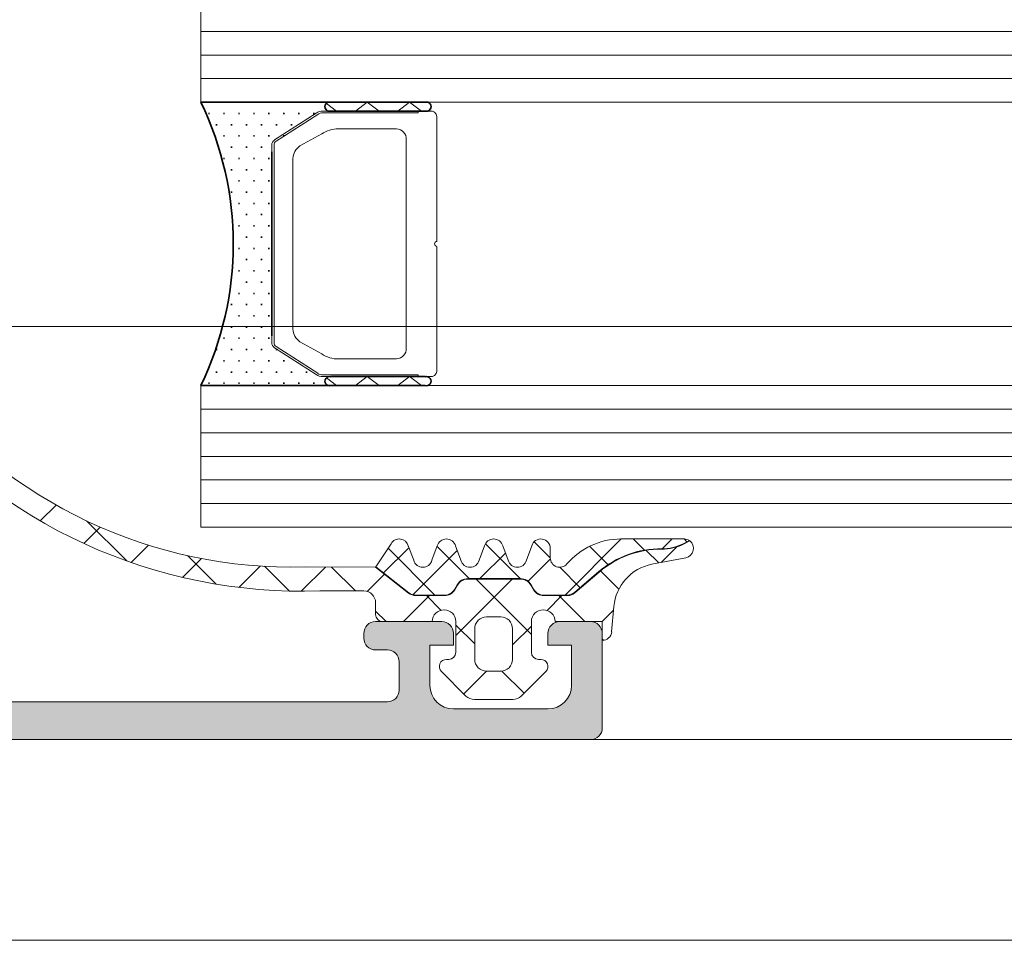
# Model space of a CAD drawing. Header units: millimetres. Extents: x -440702 to -371925, y -30725 to 14204.
# Tile 48 of 256: x -433565 to -433523, y -19826 to -19787. Entities that reach past the tile are written whole.
import ezdxf

# ---------------------------------------------------------------- set-up
doc = ezdxf.new("R2010")
doc.units = ezdxf.units.MM
doc.header["$MEASUREMENT"] = 0
for name, color, linetype, lineweight in [('New_2-0_Pen_No__30', 134, 'Continuous', 35), ('New_A-13-UKS_Pen_No__250', 7, 'Continuous', 13), ('New_A-13-UKS_Pen_No__7', 7, 'Continuous', 15), ('New_S11_Stahl_Kontur_Pen_No__250', 7, 'Continuous', 13), ('SA viimistlus_põrand_Pen_No__1', 7, 'Continuous', 13)]:
    doc.layers.add(name, color=color, linetype=linetype, lineweight=lineweight)
doc.layers.add('New_3-0_Pen_No__84', color=7, linetype='Continuous', lineweight=15, true_color=0x41c341)
doc.layers.add('SA viimistlus_põrand_Pen_No__2', color=7, linetype='Continuous', lineweight=15, true_color=0x444444)

msp = doc.modelspace()

# ---------------------------------------------------------------- hatches: boundary and pattern name
at = {"layer": 'New_A-13-UKS_Pen_No__250', "linetype": 'Continuous', "lineweight": 13}
h = msp.add_hatch(color=7, dxfattribs=at)
h.paths.add_polyline_path([(-433608.845, -19817.405), (-433540.345, -19817.405, 0.414216), (-433539.845, -19816.905), (-433539.845, -19812.905, 0.414214), (-433540.345, -19812.405), (-433541.645, -19812.405, 0.414214), (-433542.145, -19812.905), (-433542.145, -19813.405), (-433541.145, -19813.405), (-433541.145, -19815.105), (-433541.146, -19815.154), (-433541.15, -19815.203), (-433541.156, -19815.252), (-433541.164, -19815.3), (-433541.175, -19815.348), (-433541.188, -19815.395), (-433541.203, -19815.442), (-433541.221, -19815.488), (-433541.241, -19815.533), (-433541.263, -19815.577), (-433541.287, -19815.619), (-433541.314, -19815.661), (-433541.342, -19815.701), (-433541.372, -19815.74), (-433541.404, -19815.777), (-433541.438, -19815.812), (-433541.473, -19815.846), (-433541.511, -19815.878), (-433541.549, -19815.908), (-433541.589, -19815.937), (-433541.631, -19815.963), (-433541.674, -19815.987), (-433541.717, -19816.009), (-433541.762, -19816.029), (-433541.808, -19816.047), (-433541.855, -19816.062), (-433541.902, -19816.075), (-433541.95, -19816.086), (-433541.998, -19816.094), (-433542.047, -19816.1), (-433542.096, -19816.104), (-433542.145, -19816.105), (-433546.145, -19816.105), (-433546.194, -19816.104), (-433546.243, -19816.1), (-433546.292, -19816.094), (-433546.34, -19816.086), (-433546.388, -19816.075), (-433546.435, -19816.062), (-433546.482, -19816.047), (-433546.528, -19816.029), (-433546.573, -19816.009), (-433546.616, -19815.987), (-433546.659, -19815.963), (-433546.701, -19815.937), (-433546.741, -19815.908), (-433546.779, -19815.878), (-433546.817, -19815.846), (-433546.852, -19815.812), (-433546.886, -19815.777), (-433546.918, -19815.74), (-433546.948, -19815.701), (-433546.976, -19815.661), (-433547.003, -19815.619), (-433547.027, -19815.577), (-433547.049, -19815.533), (-433547.069, -19815.488), (-433547.087, -19815.442), (-433547.102, -19815.396), (-433547.115, -19815.348), (-433547.126, -19815.3), (-433547.134, -19815.252), (-433547.14, -19815.203), (-433547.144, -19815.154), (-433547.145, -19815.105), (-433547.145, -19813.405), (-433546.145, -19813.405), (-433546.145, -19812.905, 0.414214), (-433546.645, -19812.405), (-433549.445, -19812.405, 0.414214), (-433549.945, -19812.905), (-433549.945, -19813.105, 0.414214), (-433549.445, -19813.605), (-433548.945, -19813.605), (-433548.921, -19813.606), (-433548.896, -19813.608), (-433548.872, -19813.611), (-433548.847, -19813.615), (-433548.824, -19813.62), (-433548.8, -19813.627), (-433548.777, -19813.634), (-433548.754, -19813.643), (-433548.731, -19813.653), (-433548.709, -19813.664), (-433548.688, -19813.676), (-433548.667, -19813.69), (-433548.647, -19813.704), (-433548.628, -19813.719), (-433548.609, -19813.735), (-433548.591, -19813.752), (-433548.575, -19813.769), (-433548.559, -19813.788), (-433548.543, -19813.807), (-433548.529, -19813.827), (-433548.516, -19813.848), (-433548.504, -19813.87), (-433548.493, -19813.891), (-433548.483, -19813.914), (-433548.474, -19813.937), (-433548.467, -19813.96), (-433548.46, -19813.984), (-433548.455, -19814.008), (-433548.45, -19814.032), (-433548.447, -19814.056), (-433548.446, -19814.081), (-433548.445, -19814.105), (-433548.445, -19815.305), (-433548.446, -19815.33), (-433548.447, -19815.354), (-433548.45, -19815.379), (-433548.455, -19815.403), (-433548.46, -19815.427), (-433548.467, -19815.45), (-433548.474, -19815.474), (-433548.483, -19815.497), (-433548.493, -19815.519), (-433548.504, -19815.541), (-433548.516, -19815.562), (-433548.529, -19815.583), (-433548.543, -19815.603), (-433548.559, -19815.622), (-433548.575, -19815.641), (-433548.591, -19815.659), (-433548.609, -19815.676), (-433548.628, -19815.692), (-433548.647, -19815.707), (-433548.667, -19815.721), (-433548.688, -19815.734), (-433548.709, -19815.746), (-433548.731, -19815.757), (-433548.754, -19815.767), (-433548.777, -19815.776), (-433548.8, -19815.784), (-433548.824, -19815.79), (-433548.847, -19815.796), (-433548.872, -19815.8), (-433548.896, -19815.803), (-433548.921, -19815.805), (-433548.945, -19815.805), (-433564.845, -19815.805), (-433570.902, -19815.459), (-433570.949, -19815.455), (-433570.996, -19815.449), (-433571.043, -19815.441), (-433571.089, -19815.431), (-433571.134, -19815.418), (-433571.179, -19815.403), (-433571.224, -19815.386), (-433571.267, -19815.367), (-433571.309, -19815.346), (-433571.351, -19815.324), (-433571.391, -19815.299), (-433571.43, -19815.272), (-433571.468, -19815.243), (-433571.504, -19815.213), (-433571.539, -19815.181), (-433571.572, -19815.147), (-433571.604, -19815.112), (-433571.634, -19815.076), (-433571.662, -19815.038), (-433571.688, -19814.998), (-433571.713, -19814.958), (-433571.735, -19814.916), (-433571.756, -19814.874), (-433571.774, -19814.83), (-433571.791, -19814.786), (-433571.805, -19814.741), (-433571.817, -19814.695), (-433571.827, -19814.649), (-433571.835, -19814.602), (-433571.841, -19814.555), (-433571.844, -19814.508), (-433571.845, -19814.461), (-433571.845, -19807.305), (-433571.844, -19807.281), (-433571.843, -19807.256), (-433571.84, -19807.232), (-433571.835, -19807.208), (-433571.83, -19807.184), (-433571.823, -19807.16), (-433571.816, -19807.137), (-433571.807, -19807.114), (-433571.797, -19807.091), (-433571.786, -19807.07), (-433571.774, -19807.048), (-433571.761, -19807.027), (-433571.747, -19807.007), (-433571.732, -19806.988), (-433571.716, -19806.969), (-433571.699, -19806.952), (-433571.681, -19806.935), (-433571.662, -19806.919), (-433571.643, -19806.904), (-433571.623, -19806.89), (-433571.602, -19806.876), (-433571.581, -19806.864), (-433571.559, -19806.853), (-433571.536, -19806.843), (-433571.513, -19806.834), (-433571.49, -19806.827), (-433571.467, -19806.82), (-433571.443, -19806.815), (-433571.418, -19806.811), (-433571.394, -19806.808), (-433571.37, -19806.806), (-433571.345, -19806.805), (-433570.345, -19806.805, 0.414214), (-433569.845, -19806.305), (-433569.845, -19804.905), (-433569.867, -19804.898), (-433569.887, -19804.889), (-433569.907, -19804.878), (-433569.927, -19804.866), (-433569.945, -19804.852), (-433569.961, -19804.837), (-433569.969, -19804.829), (-433569.984, -19804.812), (-433569.998, -19804.793), (-433570.01, -19804.774), (-433570.02, -19804.754), (-433570.029, -19804.732), (-433570.035, -19804.711), (-433570.04, -19804.689), (-433570.044, -19804.666), (-433570.045, -19804.643), (-433570.045, -19804.167), (-433570.044, -19804.144), (-433570.04, -19804.122), (-433570.035, -19804.1), (-433570.029, -19804.078), (-433570.02, -19804.057), (-433570.01, -19804.037), (-433569.998, -19804.017), (-433569.984, -19803.999), (-433569.969, -19803.982), (-433569.961, -19803.974), (-433569.945, -19803.958), (-433569.927, -19803.945), (-433569.907, -19803.932), (-433569.887, -19803.922), (-433569.867, -19803.913), (-433569.845, -19803.905), (-433569.845, -19802.025, 0.414214), (-433570.145, -19801.725), (-433571.125, -19801.725, 0.414214), (-433571.425, -19802.025), (-433571.425, -19804.791), (-433571.427, -19804.809), (-433571.432, -19804.826), (-433571.437, -19804.837), (-433571.442, -19804.847), (-433571.449, -19804.857), (-433571.456, -19804.866), (-433571.464, -19804.874), (-433571.474, -19804.882), (-433571.483, -19804.888), (-433571.494, -19804.894), (-433571.51, -19804.9), (-433571.527, -19804.904), (-433571.545, -19804.905), (-433575.845, -19804.905), (-433575.869, -19804.905), (-433575.894, -19804.903), (-433575.918, -19804.9), (-433575.942, -19804.896), (-433575.966, -19804.89), (-433575.99, -19804.884), (-433576.013, -19804.876), (-433576.036, -19804.867), (-433576.059, -19804.857), (-433576.081, -19804.846), (-433576.102, -19804.834), (-433576.123, -19804.821), (-433576.143, -19804.807), (-433576.162, -19804.792), (-433576.181, -19804.776), (-433576.198, -19804.759), (-433576.215, -19804.741), (-433576.231, -19804.723), (-433576.246, -19804.703), (-433576.261, -19804.683), (-433576.274, -19804.662), (-433576.286, -19804.641), (-433576.297, -19804.619), (-433576.307, -19804.597), (-433576.316, -19804.574), (-433576.323, -19804.551), (-433576.33, -19804.527), (-433576.335, -19804.503), (-433576.339, -19804.479), (-433576.342, -19804.454), (-433576.344, -19804.43), (-433576.345, -19804.405), (-433576.345, -19803.705), (-433574.957, -19801.301, 0.581105), (-433575.094, -19801.107, 0.299311), (-433579.369, -19804.558), (-433579.375, -19804.577), (-433579.382, -19804.595), (-433579.39, -19804.613), (-433579.399, -19804.631), (-433579.408, -19804.648), (-433579.418, -19804.665), (-433579.428, -19804.682), (-433579.439, -19804.698), (-433579.451, -19804.714), (-433579.464, -19804.729), (-433579.477, -19804.744), (-433579.49, -19804.758), (-433579.505, -19804.772), (-433579.519, -19804.785), (-433579.534, -19804.797), (-433579.55, -19804.809), (-433579.566, -19804.821), (-433579.583, -19804.831), (-433579.6, -19804.841), (-433579.617, -19804.851), (-433579.635, -19804.859), (-433579.653, -19804.867), (-433579.671, -19804.874), (-433579.69, -19804.881), (-433579.709, -19804.886), (-433579.728, -19804.891), (-433579.747, -19804.896), (-433579.766, -19804.899), (-433579.786, -19804.902), (-433579.806, -19804.904), (-433579.825, -19804.905), (-433579.845, -19804.905), (-433598.645, -19804.905), (-433598.665, -19804.905), (-433598.685, -19804.904), (-433598.704, -19804.902), (-433598.724, -19804.899), (-433598.743, -19804.896), (-433598.762, -19804.891), (-433598.781, -19804.886), (-433598.8, -19804.881), (-433598.819, -19804.874), (-433598.837, -19804.867), (-433598.855, -19804.859), (-433598.873, -19804.85), (-433598.89, -19804.841), (-433598.907, -19804.831), (-433598.924, -19804.821), (-433598.94, -19804.809), (-433598.956, -19804.797), (-433598.971, -19804.785), (-433598.986, -19804.772), (-433599, -19804.758), (-433599.013, -19804.744), (-433599.026, -19804.729), (-433599.039, -19804.714), (-433599.051, -19804.698), (-433599.062, -19804.682), (-433599.072, -19804.665), (-433599.082, -19804.648), (-433599.092, -19804.631), (-433599.1, -19804.613), (-433599.108, -19804.595), (-433599.115, -19804.576), (-433599.121, -19804.558, 0.299174), (-433603.393, -19801.106, 0.57559), (-433603.533, -19801.301), (-433602.145, -19803.705), (-433602.145, -19804.405), (-433602.146, -19804.43), (-433602.148, -19804.454), (-433602.151, -19804.479), (-433602.155, -19804.503), (-433602.16, -19804.527), (-433602.167, -19804.551), (-433602.174, -19804.574), (-433602.183, -19804.597), (-433602.193, -19804.619), (-433602.204, -19804.641), (-433602.216, -19804.662), (-433602.229, -19804.683), (-433602.244, -19804.703), (-433602.259, -19804.723), (-433602.275, -19804.741), (-433602.292, -19804.759), (-433602.309, -19804.776), (-433602.328, -19804.792), (-433602.347, -19804.807), (-433602.367, -19804.821), (-433602.388, -19804.834), (-433602.409, -19804.846), (-433602.431, -19804.857), (-433602.454, -19804.867), (-433602.477, -19804.876), (-433602.5, -19804.884), (-433602.524, -19804.89), (-433602.548, -19804.896), (-433602.572, -19804.9), (-433602.596, -19804.903), (-433602.621, -19804.905), (-433602.645, -19804.905), (-433606.951, -19804.905), (-433606.968, -19804.903), (-433606.985, -19804.898), (-433606.996, -19804.894), (-433607.007, -19804.888), (-433607.017, -19804.882), (-433607.026, -19804.874), (-433607.034, -19804.866), (-433607.041, -19804.857), (-433607.048, -19804.847), (-433607.054, -19804.837), (-433607.06, -19804.82), (-433607.064, -19804.803), (-433607.065, -19804.785), (-433607.065, -19802.025, 0.414214), (-433607.365, -19801.725), (-433608.345, -19801.725, 0.414214), (-433608.645, -19802.025), (-433608.645, -19803.905), (-433608.623, -19803.913), (-433608.603, -19803.922), (-433608.583, -19803.932), (-433608.563, -19803.945), (-433608.545, -19803.958), (-433608.529, -19803.974), (-433608.521, -19803.982), (-433608.506, -19803.999), (-433608.492, -19804.017), (-433608.48, -19804.037), (-433608.47, -19804.057), (-433608.462, -19804.078), (-433608.455, -19804.1), (-433608.45, -19804.122), (-433608.446, -19804.144), (-433608.445, -19804.167), (-433608.445, -19804.643), (-433608.446, -19804.666), (-433608.45, -19804.689), (-433608.455, -19804.711), (-433608.462, -19804.732), (-433608.47, -19804.754), (-433608.48, -19804.774), (-433608.492, -19804.793), (-433608.506, -19804.812), (-433608.521, -19804.829), (-433608.529, -19804.837), (-433608.545, -19804.852), (-433608.563, -19804.866), (-433608.583, -19804.878), (-433608.603, -19804.889), (-433608.623, -19804.898), (-433608.645, -19804.905), (-433608.645, -19806.405, 0.414214), (-433608.145, -19806.905), (-433602.345, -19806.905), (-433602.32, -19806.906), (-433602.296, -19806.908), (-433602.272, -19806.911), (-433602.247, -19806.915), (-433602.224, -19806.92), (-433602.2, -19806.927), (-433602.177, -19806.934), (-433602.154, -19806.943), (-433602.131, -19806.953), (-433602.109, -19806.964), (-433602.088, -19806.976), (-433602.067, -19806.99), (-433602.047, -19807.004), (-433602.028, -19807.019), (-433602.009, -19807.035), (-433601.991, -19807.052), (-433601.975, -19807.069), (-433601.959, -19807.088), (-433601.943, -19807.107), (-433601.929, -19807.127), (-433601.916, -19807.148), (-433601.904, -19807.17), (-433601.893, -19807.191), (-433601.883, -19807.214), (-433601.874, -19807.237), (-433601.867, -19807.26), (-433601.86, -19807.284), (-433601.855, -19807.308), (-433601.85, -19807.332), (-433601.847, -19807.356), (-433601.846, -19807.381), (-433601.845, -19807.405), (-433601.845, -19814.605), (-433601.846, -19814.654), (-433601.85, -19814.703), (-433601.856, -19814.752), (-433601.864, -19814.8), (-433601.875, -19814.848), (-433601.888, -19814.896), (-433601.903, -19814.942), (-433601.921, -19814.988), (-433601.941, -19815.033), (-433601.963, -19815.077), (-433601.987, -19815.119), (-433602.014, -19815.161), (-433602.042, -19815.201), (-433602.072, -19815.24), (-433602.104, -19815.277), (-433602.138, -19815.312), (-433602.173, -19815.346), (-433602.211, -19815.378), (-433602.249, -19815.408), (-433602.289, -19815.437), (-433602.331, -19815.463), (-433602.374, -19815.487), (-433602.417, -19815.509), (-433602.462, -19815.529), (-433602.508, -19815.547), (-433602.555, -19815.562), (-433602.602, -19815.575), (-433602.65, -19815.586), (-433602.698, -19815.594), (-433602.747, -19815.6), (-433602.796, -19815.604), (-433602.845, -19815.605), (-433606.145, -19815.605), (-433606.194, -19815.604), (-433606.243, -19815.6), (-433606.292, -19815.594), (-433606.34, -19815.586), (-433606.388, -19815.575), (-433606.435, -19815.562), (-433606.482, -19815.547), (-433606.528, -19815.529), (-433606.573, -19815.509), (-433606.616, -19815.487), (-433606.659, -19815.463), (-433606.701, -19815.437), (-433606.741, -19815.408), (-433606.779, -19815.378), (-433606.817, -19815.346), (-433606.852, -19815.312), (-433606.886, -19815.277), (-433606.918, -19815.24), (-433606.948, -19815.201), (-433606.976, -19815.161), (-433607.003, -19815.119), (-433607.027, -19815.077), (-433607.049, -19815.033), (-433607.069, -19814.988), (-433607.087, -19814.942), (-433607.102, -19814.896), (-433607.115, -19814.848), (-433607.126, -19814.8), (-433607.134, -19814.752), (-433607.14, -19814.703), (-433607.144, -19814.654), (-433607.145, -19814.605), (-433607.145, -19812.905), (-433607.745, -19812.905), (-433608.845, -19814.005)])
h.paths.add_polyline_path([(-433600.444, -19815.33), (-433600.445, -19815.305), (-433600.445, -19807.105), (-433600.444, -19807.081), (-433600.443, -19807.056), (-433600.44, -19807.032), (-433600.435, -19807.008), (-433600.43, -19806.984), (-433600.423, -19806.96), (-433600.416, -19806.937), (-433600.407, -19806.914), (-433600.397, -19806.891), (-433600.386, -19806.87), (-433600.374, -19806.848), (-433600.361, -19806.827), (-433600.347, -19806.807), (-433600.332, -19806.788), (-433600.315, -19806.769), (-433600.299, -19806.752), (-433600.281, -19806.735), (-433600.262, -19806.719), (-433600.243, -19806.704), (-433600.223, -19806.69), (-433600.202, -19806.676), (-433600.181, -19806.664), (-433600.159, -19806.653), (-433600.136, -19806.643), (-433600.113, -19806.634), (-433600.09, -19806.627), (-433600.067, -19806.62), (-433600.043, -19806.615), (-433600.018, -19806.611), (-433599.994, -19806.608), (-433599.97, -19806.606), (-433599.945, -19806.605), (-433573.745, -19806.605), (-433573.72, -19806.606), (-433573.696, -19806.608), (-433573.672, -19806.611), (-433573.647, -19806.615), (-433573.624, -19806.62), (-433573.6, -19806.627), (-433573.577, -19806.634), (-433573.554, -19806.643), (-433573.531, -19806.653), (-433573.509, -19806.664), (-433573.488, -19806.676), (-433573.467, -19806.69), (-433573.447, -19806.704), (-433573.428, -19806.719), (-433573.409, -19806.735), (-433573.391, -19806.752), (-433573.375, -19806.769), (-433573.359, -19806.788), (-433573.343, -19806.807), (-433573.329, -19806.827), (-433573.316, -19806.848), (-433573.304, -19806.87), (-433573.293, -19806.891), (-433573.283, -19806.914), (-433573.274, -19806.937), (-433573.267, -19806.96), (-433573.26, -19806.984), (-433573.255, -19807.008), (-433573.25, -19807.032), (-433573.247, -19807.056), (-433573.246, -19807.081), (-433573.245, -19807.105), (-433573.245, -19815.305), (-433573.246, -19815.33), (-433573.247, -19815.354), (-433573.25, -19815.379), (-433573.255, -19815.403), (-433573.26, -19815.427), (-433573.267, -19815.45), (-433573.274, -19815.474), (-433573.283, -19815.497), (-433573.293, -19815.519), (-433573.304, -19815.541), (-433573.316, -19815.562), (-433573.329, -19815.583), (-433573.343, -19815.603), (-433573.359, -19815.622), (-433573.375, -19815.641), (-433573.391, -19815.659), (-433573.409, -19815.676), (-433573.428, -19815.692), (-433573.447, -19815.707), (-433573.467, -19815.721), (-433573.488, -19815.734), (-433573.509, -19815.746), (-433573.531, -19815.757), (-433573.554, -19815.767), (-433573.577, -19815.776), (-433573.6, -19815.784), (-433573.624, -19815.79), (-433573.647, -19815.796), (-433573.672, -19815.8), (-433573.696, -19815.803), (-433573.72, -19815.805), (-433573.745, -19815.805), (-433599.945, -19815.805), (-433599.97, -19815.805), (-433599.994, -19815.803), (-433600.018, -19815.8), (-433600.043, -19815.796), (-433600.067, -19815.79), (-433600.09, -19815.784), (-433600.113, -19815.776), (-433600.136, -19815.767), (-433600.159, -19815.757), (-433600.181, -19815.746), (-433600.202, -19815.734), (-433600.223, -19815.721), (-433600.243, -19815.707), (-433600.262, -19815.692), (-433600.281, -19815.676), (-433600.299, -19815.659), (-433600.315, -19815.641), (-433600.332, -19815.622), (-433600.347, -19815.603), (-433600.361, -19815.583), (-433600.374, -19815.562), (-433600.386, -19815.541), (-433600.397, -19815.519), (-433600.407, -19815.497), (-433600.416, -19815.474), (-433600.423, -19815.45), (-433600.43, -19815.427), (-433600.435, -19815.403), (-433600.44, -19815.379), (-433600.443, -19815.354)], flags=0)
at = {"layer": 'SA viimistlus_põrand_Pen_No__1', "linetype": 'Continuous', "lineweight": 13}
h = msp.add_hatch(dxfattribs=at)
h.set_pattern_fill('Brick___Stack_Bond_0001', style=0, pattern_type=2)
h.set_pattern_definition([(0, (0, 0), (0, 50), []), (90, (0, 0), (-225, 0), [])])
h.paths.add_polyline_path([(-435675.987, -19825.905), (-431579.087, -19825.905), (-431579.087, -18431.275), (-435675.987, -18431.275)])

# ---------------------------------------------------------------- linework, layer by layer
at = {"layer": 'New_2-0_Pen_No__30', "color": 134, "linetype": 'Continuous', "lineweight": 35}
for p, q in [((-433551.345, -19790.405), (-433556.845, -19790.405)), ((-433547.345, -19790.405), (-433551.345, -19790.405)), ((-433556.528, -19790.881), (-433556.478, -19790.881)), ((-433555.893, -19790.881), (-433555.843, -19790.881)), ((-433555.258, -19790.881), (-433555.208, -19790.881)), ((-433554.623, -19790.881), (-433554.573, -19790.881)), ((-433553.988, -19790.881), (-433553.938, -19790.881)), ((-433553.353, -19790.881), (-433553.303, -19790.881)), ((-433552.718, -19790.881), (-433552.668, -19790.881)), ((-433552.083, -19790.881), (-433552.033, -19790.881)), ((-433551.345, -19790.78), (-433547.345, -19790.78)), ((-433556.21, -19791.358), (-433556.16, -19791.358)), ((-433555.575, -19791.358), (-433555.525, -19791.358)), ((-433554.94, -19791.358), (-433554.89, -19791.358)), ((-433554.305, -19791.358), (-433554.255, -19791.358)), ((-433553.67, -19791.358), (-433553.62, -19791.358)), ((-433553.035, -19791.358), (-433552.985, -19791.358)), ((-433555.893, -19791.834), (-433555.843, -19791.834)), ((-433555.258, -19791.834), (-433555.208, -19791.834)), ((-433554.623, -19791.834), (-433554.573, -19791.834)), ((-433553.988, -19791.834), (-433553.938, -19791.834)), ((-433553.353, -19791.834), (-433553.303, -19791.834)), ((-433555.575, -19792.31), (-433555.525, -19792.31)), ((-433554.94, -19792.31), (-433554.89, -19792.31)), ((-433554.305, -19792.31), (-433554.255, -19792.31)), ((-433555.893, -19792.786), (-433555.843, -19792.786)), ((-433555.258, -19792.786), (-433555.208, -19792.786)), ((-433554.623, -19792.786), (-433554.573, -19792.786)), ((-433553.988, -19792.786), (-433553.938, -19792.786)), ((-433553.845, -19800.297), (-433553.845, -19792.513)), ((-433555.575, -19793.263), (-433555.525, -19793.263)), ((-433554.94, -19793.263), (-433554.89, -19793.263)), ((-433554.305, -19793.263), (-433554.255, -19793.263)), ((-433555.258, -19793.739), (-433555.208, -19793.739)), ((-433554.623, -19793.739), (-433554.573, -19793.739)), ((-433553.988, -19793.739), (-433553.938, -19793.739)), ((-433555.575, -19794.215), (-433555.525, -19794.215)), ((-433554.94, -19794.215), (-433554.89, -19794.215)), ((-433554.305, -19794.215), (-433554.255, -19794.215)), ((-433555.258, -19794.691), (-433555.208, -19794.691)), ((-433554.623, -19794.691), (-433554.573, -19794.691)), ((-433553.988, -19794.691), (-433553.938, -19794.691)), ((-433554.94, -19795.168), (-433554.89, -19795.168)), ((-433554.305, -19795.168), (-433554.255, -19795.168)), ((-433555.258, -19795.644), (-433555.208, -19795.644)), ((-433554.623, -19795.644), (-433554.573, -19795.644)), ((-433553.988, -19795.644), (-433553.938, -19795.644)), ((-433554.94, -19796.12), (-433554.89, -19796.12)), ((-433554.305, -19796.12), (-433554.255, -19796.12)), ((-433555.258, -19796.596), (-433555.208, -19796.596)), ((-433554.623, -19796.596), (-433554.573, -19796.596)), ((-433553.988, -19796.596), (-433553.938, -19796.596)), ((-433554.94, -19797.073), (-433554.89, -19797.073)), ((-433554.305, -19797.073), (-433554.255, -19797.073)), ((-433555.258, -19797.549), (-433555.208, -19797.549)), ((-433554.623, -19797.549), (-433554.573, -19797.549)), ((-433553.988, -19797.549), (-433553.938, -19797.549)), ((-433554.94, -19798.025), (-433554.89, -19798.025)), ((-433554.305, -19798.025), (-433554.255, -19798.025)), ((-433555.258, -19798.501), (-433555.208, -19798.501)), ((-433554.623, -19798.501), (-433554.573, -19798.501)), ((-433553.988, -19798.501), (-433553.938, -19798.501)), ((-433555.575, -19798.978), (-433555.525, -19798.978)), ((-433554.94, -19798.978), (-433554.89, -19798.978)), ((-433554.305, -19798.978), (-433554.255, -19798.978)), ((-433555.258, -19799.454), (-433555.208, -19799.454)), ((-433554.623, -19799.454), (-433554.573, -19799.454)), ((-433553.988, -19799.454), (-433553.938, -19799.454)), ((-433555.575, -19799.93), (-433555.525, -19799.93)), ((-433554.94, -19799.93), (-433554.89, -19799.93)), ((-433554.305, -19799.93), (-433554.255, -19799.93)), ((-433555.893, -19800.406), (-433555.843, -19800.406)), ((-433555.258, -19800.406), (-433555.208, -19800.406)), ((-433554.623, -19800.406), (-433554.573, -19800.406)), ((-433553.988, -19800.406), (-433553.938, -19800.406)), ((-433556.21, -19800.883), (-433556.16, -19800.883)), ((-433555.575, -19800.883), (-433555.525, -19800.883)), ((-433554.94, -19800.883), (-433554.89, -19800.883)), ((-433554.305, -19800.883), (-433554.255, -19800.883)), ((-433553.67, -19800.883), (-433553.62, -19800.883)), ((-433555.893, -19801.359), (-433555.843, -19801.359)), ((-433555.258, -19801.359), (-433555.208, -19801.359)), ((-433554.623, -19801.359), (-433554.573, -19801.359)), ((-433553.988, -19801.359), (-433553.938, -19801.359)), ((-433553.353, -19801.359), (-433553.303, -19801.359)), ((-433556.21, -19801.835), (-433556.16, -19801.835)), ((-433555.575, -19801.835), (-433555.525, -19801.835)), ((-433554.94, -19801.835), (-433554.89, -19801.835)), ((-433554.305, -19801.835), (-433554.255, -19801.835)), ((-433553.67, -19801.835), (-433553.62, -19801.835)), ((-433553.035, -19801.835), (-433552.985, -19801.835)), ((-433552.4, -19801.835), (-433552.35, -19801.835)), ((-433556.845, -19802.405), (-433551.345, -19802.405)), ((-433556.528, -19802.311), (-433556.478, -19802.311)), ((-433555.893, -19802.311), (-433555.843, -19802.311)), ((-433555.258, -19802.311), (-433555.208, -19802.311)), ((-433554.623, -19802.311), (-433554.573, -19802.311)), ((-433553.988, -19802.311), (-433553.938, -19802.311)), ((-433553.353, -19802.311), (-433553.303, -19802.311)), ((-433552.718, -19802.311), (-433552.668, -19802.311)), ((-433552.083, -19802.311), (-433552.033, -19802.311)), ((-433547.345, -19802.03), (-433551.345, -19802.03)), ((-433551.345, -19802.405), (-433547.345, -19802.405))]:
    msp.add_line(p, q, dxfattribs=at)
for centre, radius, start, end in [((-433569.299, -19796.405), 13.824, 334.2759, 25.7241), ((-433551.4, -19790.593), 0.195, 73.7398, 286.2602), ((-433551.4, -19790.593), 0.195, 73.7398, 286.2602), ((-433547.29, -19790.593), 0.195, 253.7398, 106.2602), ((-433551.4, -19802.218), 0.195, 73.7398, 286.2602), ((-433551.4, -19802.218), 0.195, 73.7398, 286.2602), ((-433547.29, -19802.218), 0.195, 253.7398, 106.2602)]:
    msp.add_arc(centre, radius, start, end, dxfattribs=at)
at = {"layer": 'New_3-0_Pen_No__84', "color": 95, "linetype": 'Continuous', "lineweight": 15, "true_color": 0x41c341}
for p, q in [((-433551.522, -19790.46), (-433551.095, -19790.78)), ((-433550.299, -19790.78), (-433549.799, -19790.405)), ((-433549.799, -19790.405), (-433549.299, -19790.78)), ((-433548.503, -19790.78), (-433548.003, -19790.405)), ((-433548.003, -19790.405), (-433547.503, -19790.78)), ((-433551.522, -19802.085), (-433551.095, -19802.405)), ((-433550.299, -19802.405), (-433549.799, -19802.03)), ((-433549.799, -19802.03), (-433549.299, -19802.405)), ((-433548.503, -19802.405), (-433548.003, -19802.03)), ((-433548.003, -19802.03), (-433547.503, -19802.405))]:
    msp.add_line(p, q, dxfattribs=at)
at = {"layer": 'New_A-13-UKS_Pen_No__250', "color": 7, "linetype": 'Continuous', "lineweight": 13}
for p, q in [((-433556.845, -19790.405), (-433556.845, -19786.405)), ((-433556.845, -19787.405), (-433508.945, -19787.405)), ((-433556.845, -19788.405), (-433508.945, -19788.405)), ((-433556.845, -19789.405), (-433508.945, -19789.405)), ((-433556.845, -19790.405), (-433508.945, -19790.405)), ((-433556.845, -19802.405), (-433508.945, -19802.405)), ((-433556.845, -19808.405), (-433556.845, -19802.405)), ((-433556.845, -19803.405), (-433508.945, -19803.405)), ((-433556.845, -19804.405), (-433508.945, -19804.405)), ((-433556.845, -19805.405), (-433508.945, -19805.405)), ((-433556.845, -19806.405), (-433508.945, -19806.405)), ((-433556.845, -19807.405), (-433508.945, -19807.405)), ((-433563.646, -19808.14), (-433562.975, -19807.469)), ((-433561.683, -19808.14), (-433559.987, -19809.836)), ((-433561.798, -19809.098), (-433561.104, -19808.404)), ((-433556.845, -19808.405), (-433508.945, -19808.405)), ((-433542.728, -19809.022), (-433542.045, -19809.705)), ((-433541.422, -19811.285), (-433539.042, -19808.905)), ((-433538.534, -19808.905), (-433538.061, -19809.379)), ((-433537.301, -19809.319), (-433536.887, -19808.905)), ((-433536.379, -19808.905), (-433536.256, -19809.029)), ((-433559.796, -19809.903), (-433559.061, -19809.168)), ((-433549.104, -19810.346), (-433548.032, -19809.274)), ((-433548.918, -19809.298), (-433546.931, -19811.285)), ((-433547.87, -19811.267), (-433545.989, -19809.387)), ((-433546.839, -19809.222), (-433545.476, -19810.585)), ((-433545.033, -19810.585), (-433543.947, -19809.5)), ((-433544.795, -19809.111), (-433543.32, -19810.585)), ((-433540.38, -19809.215), (-433539.6, -19809.995)), ((-433537.986, -19809.387), (-433537.451, -19809.921)), ((-433537.343, -19809.9), (-433536.684, -19809.241)), ((-433557.621, -19810.534), (-433556.82, -19809.733)), ((-433557.405, -19809.611), (-433556.198, -19810.819)), ((-433542.986, -19810.694), (-433542.042, -19809.75)), ((-433555.238, -19810.957), (-433554.334, -19810.053)), ((-433554.146, -19810.064), (-433553.098, -19811.113)), ((-433552.593, -19811.119), (-433551.568, -19810.094)), ((-433551.309, -19810.095), (-433550.299, -19811.105)), ((-433541.645, -19810.105), (-433540.781, -19810.969)), ((-433539.921, -19810.258), (-433539.144, -19811.035)), ((-433549.796, -19811.128), (-433549.068, -19810.4)), ((-433546.045, -19812.989), (-433543.661, -19810.605)), ((-433545.186, -19810.605), (-433542.845, -19812.946)), ((-433548.267, -19812.405), (-433547.167, -19811.305)), ((-433547.292, -19811.305), (-433546.675, -19811.923)), ((-433542.182, -19811.933), (-433541.554, -19811.305)), ((-433541.68, -19811.305), (-433540.58, -19812.405)), ((-433549.445, -19811.959), (-433548.999, -19812.405)), ((-433539.848, -19812.405), (-433539.366, -19811.924)), ((-433546.045, -19812.553), (-433545.245, -19813.353)), ((-433543.645, -19813.396), (-433542.845, -19812.596)), ((-433539.845, -19813.14), (-433539.784, -19813.201)), ((-433545.712, -19815.463), (-433544.754, -19814.505)), ((-433544.095, -19814.503), (-433543.156, -19815.441)), ((-433508.945, -19817.405), (-433540.345, -19817.405))]:
    msp.add_line(p, q, dxfattribs=at)
at = {"layer": 'New_A-13-UKS_Pen_No__7', "color": 7, "linetype": 'Continuous', "lineweight": 15}
for p, q in [((-433536.381, -19808.905), (-433539.053, -19808.905)), ((-433536.416, -19809.109), (-433536.152, -19808.977)), ((-433536.407, -19809.127), (-433536.134, -19808.99)), ((-433548.792, -19809.105), (-433549.434, -19810.088)), ((-433547.831, -19809.809), (-433548.059, -19809.202)), ((-433546.831, -19809.202), (-433547.059, -19809.809)), ((-433545.831, -19809.809), (-433546.059, -19809.202)), ((-433544.831, -19809.202), (-433545.059, -19809.809)), ((-433543.831, -19809.809), (-433544.059, -19809.202)), ((-433542.832, -19809.202), (-433543.059, -19809.809)), ((-433542.045, -19809.705), (-433542.045, -19809.305)), ((-433536.304, -19809.698), (-433537.742, -19809.977)), ((-433552.43, -19810.089), (-433549.445, -19810.105)), ((-433549.445, -19810.105), (-433548.046, -19811.199)), ((-433549.434, -19810.088), (-433548.034, -19811.183)), ((-433541.016, -19811.17), (-433539.99, -19810.29)), ((-433541.003, -19811.186), (-433539.977, -19810.305)), ((-433545.542, -19810.585), (-433543.305, -19810.585)), ((-433545.542, -19810.605), (-433543.305, -19810.605)), ((-433549.945, -19811.105), (-433551.802, -19811.105)), ((-433546.108, -19811.045), (-433545.992, -19810.845)), ((-433546.09, -19811.055), (-433545.975, -19810.855)), ((-433542.872, -19810.855), (-433542.756, -19811.055)), ((-433542.855, -19810.845), (-433542.739, -19811.045)), ((-433547.738, -19811.285), (-433546.523, -19811.285)), ((-433547.738, -19811.305), (-433546.523, -19811.305)), ((-433542.323, -19811.285), (-433541.326, -19811.285)), ((-433542.323, -19811.305), (-433541.326, -19811.305)), ((-433549.445, -19812.105), (-433549.445, -19811.605)), ((-433539.353, -19811.767), (-433539.447, -19812.84)), ((-433546.645, -19812.405), (-433549.445, -19812.405)), ((-433547.045, -19812.405), (-433549.145, -19812.405)), ((-433546.045, -19813.705), (-433546.045, -19812.405)), ((-433544.145, -19812.205), (-433544.745, -19812.205)), ((-433542.845, -19812.405), (-433542.845, -19813.705)), ((-433539.845, -19812.405), (-433541.845, -19812.405)), ((-433540.345, -19812.405), (-433541.645, -19812.405)), ((-433539.845, -19813.205), (-433539.845, -19812.405)), ((-433545.245, -19812.705), (-433545.245, -19814.005)), ((-433543.645, -19814.005), (-433543.645, -19812.705)), ((-433549.945, -19812.905), (-433549.945, -19813.105)), ((-433546.145, -19813.405), (-433546.145, -19812.905)), ((-433542.145, -19812.905), (-433542.145, -19813.405)), ((-433539.845, -19816.905), (-433539.845, -19812.905)), ((-433549.445, -19813.605), (-433548.945, -19813.605)), ((-433547.145, -19815.105), (-433547.145, -19813.405)), ((-433547.145, -19813.405), (-433546.145, -19813.405)), ((-433542.145, -19813.405), (-433541.145, -19813.405)), ((-433541.145, -19813.405), (-433541.145, -19815.105)), ((-433546.445, -19814.005), (-433546.345, -19814.005)), ((-433542.545, -19814.005), (-433542.445, -19814.005)), ((-433548.445, -19814.105), (-433548.445, -19815.305)), ((-433545.617, -19815.559), (-433546.657, -19814.517)), ((-433544.745, -19814.505), (-433544.145, -19814.505)), ((-433542.233, -19814.517), (-433543.273, -19815.559)), ((-433543.627, -19815.705), (-433545.263, -19815.705)), ((-433548.945, -19815.805), (-433564.845, -19815.805)), ((-433542.145, -19816.105), (-433546.145, -19816.105)), ((-433608.845, -19817.405), (-433540.345, -19817.405))]:
    msp.add_line(p, q, dxfattribs=at)
msp.add_lwpolyline([(-433551.017, -19791.53), (-433548.645, -19791.53)], dxfattribs=at)
for centre, radius, start, end in [((-433552.998, -19789.843), 20.254, 217.8751, 271.6049), ((-433552.571, -19789.043), 22.076, 218.8187, 271.9975), ((-433548.445, -19809.305), 0.4, 15.0002, 150.0002), ((-433546.445, -19809.305), 0.4, 14.9998, 165.0002), ((-433544.445, -19809.305), 0.4, 14.9996, 165.0004), ((-433542.445, -19809.305), 0.4, 0.0004, 165.0003), ((-433539.053, -19811.905), 3, 89.9987, 139.6802), ((-433536.38, -19809.305), 0.4, 55.2286, 90.0809), ((-433536.38, -19809.305), 0.4, 281.0106, 52.0139), ((-433537.369, -19813.343), 4.024, 89.3811, 130.6412), ((-433537.369, -19813.343), 4.004, 89.3811, 130.6412), ((-433537.304, -19807.339), 2, 269.3811, 296.6548), ((-433537.304, -19807.339), 1.98, 269.3811, 296.6548), ((-433547.445, -19809.705), 0.4, 194.9998, 345.0002), ((-433545.445, -19809.705), 0.4, 194.9998, 345.0002), ((-433543.445, -19809.705), 0.4, 194.9996, 345.0004), ((-433541.645, -19809.705), 0.4, 180, 319.6792), ((-433537.36, -19811.941), 2, 101.0025, 175.0048), ((-433545.542, -19811.105), 0.52, 90, 150), ((-433545.542, -19811.105), 0.5, 90, 150), ((-433543.305, -19811.105), 0.52, 30, 90), ((-433543.305, -19811.105), 0.5, 30, 90), ((-433549.945, -19811.605), 0.5, 0, 89.995), ((-433546.523, -19810.805), 0.48, 270, 330), ((-433546.523, -19810.805), 0.5, 270, 330), ((-433542.323, -19810.805), 0.5, 210, 270), ((-433542.323, -19810.805), 0.48, 210, 270), ((-433541.326, -19810.809), 0.476, 270, 310.6412), ((-433547.738, -19810.805), 0.5, 231.9827, 270), ((-433547.738, -19810.805), 0.48, 231.9827, 270), ((-433541.326, -19810.809), 0.496, 270, 310.6412), ((-433546.545, -19812.405), 0.5, 0, 180), ((-433542.345, -19812.405), 0.5, 0, 180), ((-433549.445, -19812.905), 0.5, 90, 180), ((-433549.145, -19812.105), 0.3, 180, 270), ((-433546.645, -19812.905), 0.5, 0, 90), ((-433544.745, -19812.705), 0.5, 89.9989, 180.0011), ((-433544.145, -19812.705), 0.5, 359.9989, 90.0011), ((-433541.645, -19812.905), 0.5, 90, 180), ((-433540.345, -19812.905), 0.5, 0, 90), ((-433539.845, -19812.805), 0.4, 270.0006, 355.083), ((-433549.445, -19813.105), 0.5, 180, 270), ((-433548.945, -19814.105), 0.5, 0, 90), ((-433546.445, -19814.305), 0.3, 89.9999, 225.0019), ((-433546.345, -19813.705), 0.3, 270, 0), ((-433544.745, -19814.005), 0.5, 179.9979, 270.0021), ((-433544.145, -19814.005), 0.5, 269.9979, 0.0021), ((-433542.545, -19813.705), 0.3, 180, 270), ((-433542.445, -19814.305), 0.3, 315.0034, 89.9945), ((-433548.945, -19815.305), 0.5, 270, 0), ((-433546.145, -19815.105), 1, 180, 270), ((-433542.145, -19815.105), 1, 270, 0), ((-433545.263, -19815.205), 0.5, 224.9723, 270), ((-433543.627, -19815.205), 0.5, 270, 315.0202), ((-433540.345, -19816.905), 0.5, 270, 0.0004)]:
    msp.add_arc(centre, radius, start, end, dxfattribs=at)
at = {"layer": 'New_S11_Stahl_Kontur_Pen_No__250', "color": 7, "linetype": 'Continuous', "lineweight": 13}
for p, q in [((-433553.728, -19792.005), (-433551.962, -19790.868)), ((-433551.891, -19790.921), (-433553.657, -19792.058)), ((-433551.679, -19790.78), (-433547.145, -19790.78)), ((-433547.645, -19790.855), (-433551.679, -19790.855)), ((-433547.645, -19790.78), (-433547.645, -19790.855)), ((-433546.845, -19791.005), (-433546.845, -19796.299)), ((-433551.017, -19791.53), (-433548.645, -19791.53)), ((-433552.652, -19792.259), (-433551.724, -19791.75)), ((-433548.145, -19791.905), (-433548.145, -19796.405)), ((-433553.845, -19800.593), (-433553.845, -19792.217)), ((-433553.745, -19792.217), (-433553.745, -19800.593)), ((-433552.945, -19796.405), (-433552.945, -19792.789)), ((-433552.945, -19800.021), (-433552.945, -19796.405)), ((-433548.145, -19796.405), (-433548.145, -19800.905)), ((-433546.845, -19796.511), (-433546.845, -19801.805)), ((-433553.657, -19800.753), (-433551.891, -19801.889)), ((-433551.724, -19801.061), (-433552.652, -19800.552)), ((-433551.962, -19801.942), (-433553.728, -19800.806)), ((-433548.645, -19801.28), (-433551.017, -19801.28)), ((-433551.679, -19801.955), (-433547.645, -19801.955)), ((-433547.645, -19801.955), (-433547.645, -19802.03)), ((-433547.145, -19802.03), (-433551.679, -19802.03))]:
    msp.add_line(p, q, dxfattribs=at)
for centre, radius, start, end in [((-433551.687, -19791.256), 0.476, 89.126, 125.3899), ((-433551.685, -19791.212), 0.357, 89.126, 125.3899), ((-433547.112, -19791.049), 0.271, 9.2992, 96.961), ((-433551.035, -19792.72), 1.19, 89.126, 125.3899), ((-433548.59, -19791.978), 0.451, 9.2992, 96.961), ((-433553.577, -19792.227), 0.268, 124.2446, 177.933), ((-433553.544, -19792.224), 0.201, 124.2446, 177.933), ((-433552.275, -19792.813), 0.671, 124.2446, 177.933), ((-433546.839, -19796.405), 0.106, 93.3723, 266.6277), ((-433552.275, -19799.997), 0.671, 182.067, 235.7554), ((-433553.577, -19800.584), 0.268, 182.067, 235.7554), ((-433553.544, -19800.586), 0.201, 182.067, 235.7554), ((-433551.035, -19800.091), 1.19, 234.6101, 270.874), ((-433548.59, -19800.832), 0.451, 263.039, 350.7008), ((-433551.687, -19801.554), 0.476, 234.6101, 270.874), ((-433551.685, -19801.598), 0.357, 234.6101, 270.874), ((-433547.112, -19801.761), 0.271, 263.039, 350.7008)]:
    msp.add_arc(centre, radius, start, end, dxfattribs=at)
at = {"layer": 'SA viimistlus_põrand_Pen_No__2', "color": 250, "linetype": 'Continuous', "lineweight": 15, "true_color": 0x444444, "flags": 128}
msp.add_lwpolyline([(-435675.987, -19825.905), (-431579.087, -19825.905), (-431579.087, -18431.275), (-435675.987, -18431.275)], close=True, dxfattribs=at)

doc.saveas('drawing.dxf')
